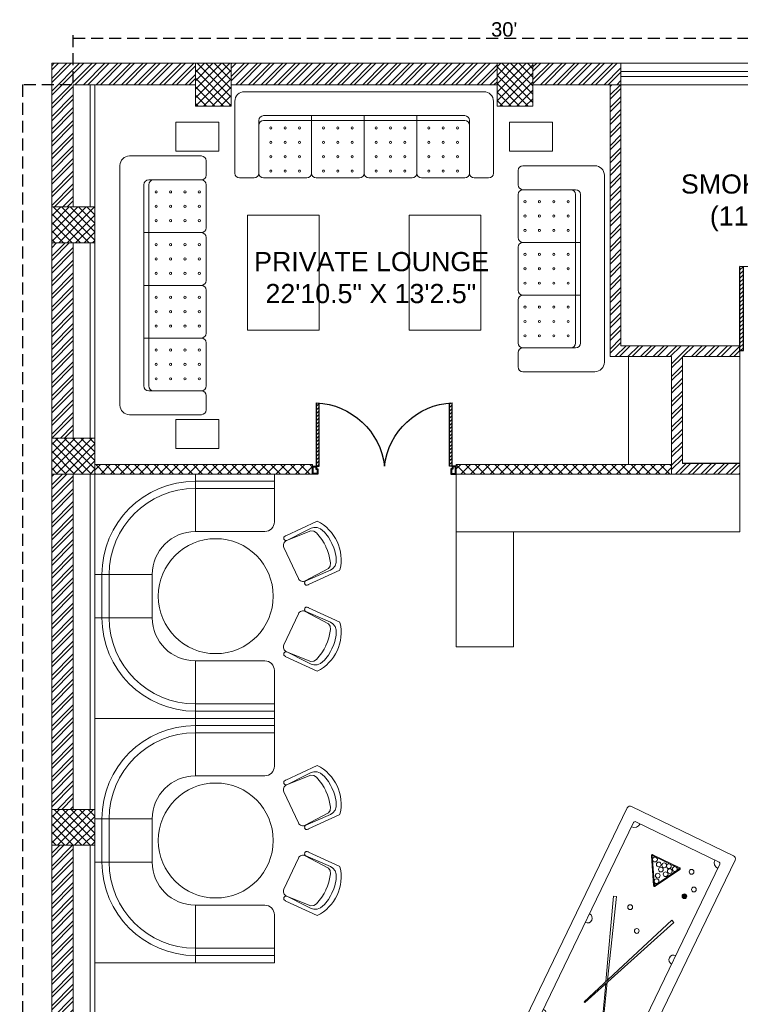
# Model space of a CAD drawing. Header units: inches. Extents: x 113025 to 158499, y 12149 to 30915.
# Tile 22 of 167: x 123396 to 123697, y 21210 to 21621. Entities that reach past the tile are written whole.
import ezdxf

# ---------------------------------------------------------------- set-up
doc = ezdxf.new("R2010")
doc.units = ezdxf.units.IN
doc.header["$MEASUREMENT"] = 0
doc.header["$PDMODE"] = 34
doc.linetypes.add('HIDDEN', pattern=[0.375, 0.25, -0.125])
doc.layers.add('PD_025_TEXT', color=61, linetype='Continuous')
doc.layers.add('PD_DIMENSION', color=101, linetype='Continuous')
for name, color, linetype, lineweight in [('PD_BRICK WALL_115', 134, 'Continuous', 30), ('PD_COLUMN', 2, 'Continuous', 60), ('PD_DOOR', 42, 'Continuous', 25), ('PD_ELEVATION_03', 80, 'Continuous', 25), ('PD_FURNITURE_LOOSE', 20, 'Continuous', 18), ('PD_HATCH', 45, 'Continuous', 9), ('PD_WINDOW', 140, 'Continuous', 25)]:
    doc.layers.add(name, color=color, linetype=linetype, lineweight=lineweight)
doc.styles.get("Standard").update_dxf_attribs({"font": 'arial.ttf', "height": 6})
doc.styles.add('style1', font='arial.ttf', dxfattribs={"height": 500})
doc.dimstyles.new('ISO-10', dxfattribs={"dimtxt": 6, "dimasz": 0.5, "dimexe": 1.25, "dimexo": 0.625, "dimtad": 1, "dimtoh": 1, "dimdec": 1, "dimlunit": 4, "dimtxsty": 'Standard', "dimblk": 'ARCHTICK', "dimcen": 2.5, "dimclrt": 3, "dimadec": 0, "dimazin": 0, "dimtfac": 1, "dimtdec": 1, "dimtmove": 1, "dimatfit": 3, "dimfxl": 1, "dimarcsym": 0})
pattern_1 = [(45, (144327.2833, 25769.4912), (-1.767766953, 1.767766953), []), (135, (144327.2833, 25769.4912), (-1.767766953, -1.767766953), [])]

# ---------------------------------------------------------------- blocks, each defined once
blk = doc.blocks.new('glassdoor65')
at = {"ltscale": 25}
h = blk.add_hatch(dxfattribs=at)
h.set_pattern_fill('ANSI31', color=251, scale=9.6, angle=180, style=0)
h.set_pattern_definition([(225, (-60563.519, -11827.7423), (0.848528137, -0.848528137), [])])
edge = h.paths.add_edge_path()
edge.add_arc((0, 0), 35.19, 87.6548, 90, ccw=False)
edge.add_line((1.44, 35.16), (1.44, 0))
edge.add_line((1.44, 0), (0, 0))
edge.add_line((0, 0), (0, 35.19))
at = {"color": 251, "ltscale": 25}
for p, q in [((0, 0), (0, 35.19)), ((1.44, 0), (1.44, 35.16)), ((0, 0), (1.44, 0))]:
    blk.add_line(p, q, dxfattribs=at)
blk.add_arc((-0.59, -1.42), 36.62, 2.2238, 89.0791, dxfattribs=at)
blk = doc.blocks.new('door')
h = blk.add_hatch()
h.set_pattern_fill('ANSI31', color=251, scale=10, style=0)
h.set_pattern_definition([(45, (10752.127, -6120.4824), (-0.883883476, 0.883883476), [])])
edge = h.paths.add_edge_path()
edge.add_arc((-14403.84, -18781.42), 31.42, 180, 182.3452)
edge.add_line((-14435.23, -18782.7), (-14403.84, -18782.7))
edge.add_line((-14403.84, -18782.7), (-14403.84, -18781.42))
edge.add_line((-14403.84, -18781.42), (-14435.26, -18781.42))
h = blk.add_hatch()
h.set_pattern_fill('ANSI31', color=251, scale=10, style=0)
h.set_pattern_definition([(45, (10752.127, -6123.4768), (-0.883883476, 0.883883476), [])])
edge = h.paths.add_edge_path()
edge.add_arc((-14403.84, -18848.7), 31.42, 177.6548, 180, ccw=False)
edge.add_line((-14435.23, -18847.41), (-14403.84, -18847.41))
edge.add_line((-14403.84, -18847.41), (-14403.84, -18848.7))
edge.add_line((-14403.84, -18848.7), (-14435.26, -18848.7))
at = {"color": 251}
for p, q in [((-14403.84, -18781.42), (-14435.26, -18781.42)), ((-14403.84, -18782.7), (-14435.23, -18782.7)), ((-14403.84, -18780.13), (-14403.84, -18782.7)), ((-14403.84, -18847.41), (-14435.23, -18847.41)), ((-14403.84, -18849.98), (-14403.84, -18847.41)), ((-14403.84, -18848.7), (-14435.26, -18848.7))]:
    blk.add_line(p, q, dxfattribs=at)
for points in [[(-14399.98, -18782.06), (-14399.98, -18779.49), (-14403.84, -18779.49), (-14403.84, -18781.42), (-14402.55, -18781.42), (-14402.55, -18782.06), (-14399.98, -18782.06)], [(-14399.98, -18848.05), (-14399.98, -18850.62), (-14403.84, -18850.62), (-14403.84, -18848.7), (-14402.55, -18848.7), (-14402.55, -18848.05), (-14399.98, -18848.05)]]:
    blk.add_lwpolyline(points, dxfattribs=at)
for points in [[(-14400.24, -18781.8), (-14400.24, -18779.74), (-14403.58, -18779.74), (-14403.58, -18781.16), (-14402.3, -18781.16), (-14402.3, -18781.8)], [(-14400.24, -18848.31), (-14400.24, -18850.37), (-14403.58, -18850.37), (-14403.58, -18848.95), (-14402.3, -18848.95), (-14402.3, -18848.31)]]:
    blk.add_lwpolyline(points, close=True, dxfattribs=at)
for centre, radius, start, end in [((-14399.51, -18779.61), 35.79, 182.8848, 263.0539), ((-14399.87, -18850.35), 35.42, 96.4258, 177.3294)]:
    blk.add_arc(centre, radius, start, end, dxfattribs=at)
blk = doc.blocks.new('A$C57124B3B')
at = {"color": 251}
for p, q in [((46, 504), (46, 109)), ((665, 109), (665, 506))]:
    blk.add_line(p, q, dxfattribs=at)
blk.add_lwpolyline([(353, 144), (310, 144), (260, 151), (165, 175), (136, 193), (116, 221), (100, 522, -0.429937), (157, 583), (553, 583, -0.429937), (610, 522), (594, 221), (575, 193), (545, 175), (450, 151), (401, 144), (357, 144)], format="xyb", dxfattribs=at)
for points in [[(100, 525), (95, 530), (90, 534), (86, 537), (82, 539), (78, 541), (75, 542), (71, 542), (68, 542), (66, 541), (63, 541), (61, 540), (59, 539), (57, 538), (55, 537), (54, 535), (52, 534), (51, 532), (50, 529), (49, 526), (48, 522), (47, 516), (46, 509), (46, 506)], [(100, 525), (92, 265), (90, 207), (95, 175), (111, 140), (143, 111), (197, 86), (269, 70), (318, 65), (357, 65)], [(610, 525), (619, 265), (621, 207), (615, 175), (599, 140), (568, 111), (513, 86), (441, 70), (392, 65), (354, 65)], [(610, 525), (615, 530), (620, 534), (624, 537), (629, 539), (632, 541), (636, 542), (639, 542), (642, 542), (645, 541), (647, 541), (650, 540), (652, 539), (653, 538), (655, 537), (657, 535), (658, 534), (659, 532), (660, 529), (662, 526), (663, 522), (664, 516), (664, 509), (665, 506)]]:
    blk.add_lwpolyline(points, dxfattribs=at)
blk.add_arc((355, 499), 498, 231.563, 308.437, dxfattribs=at)
blk = doc.blocks.new('FIXEDSEATING012')
at = {"color": 251}
for p, q in [((0, 0), (0, -102)), ((75, 0), (0, 0)), ((42, -24), (42, 0)), ((75, -3), (75, 0)), ((75, -3), (42, -3)), ((75, -20), (75, -3)), ((42, -6), (75, -6)), ((42, -24), (71, -24)), ((24, -42), (0, -42)), ((3, -42), (3, -60)), ((6, -42), (6, -60)), ((24, -42), (24, -60)), ((24, -60), (0, -60)), ((42, -78), (71, -78)), ((42, -78), (42, -102)), ((75, -102), (75, -82)), ((42, -96), (75, -96)), ((75, -102), (0, -102)), ((75, -99), (42, -99))]:
    blk.add_line(p, q, dxfattribs=at)
blk.add_circle((50.51, -51), 24, dxfattribs=at)
for centre, radius, start, end in [((42, -42), 39, 90, 180), ((42, -42), 36, 90, 180), ((71, -20), 4, 270, 0), ((42, -42), 18, 90, 180), ((42, -60), 39, 180, 270), ((42, -60), 36, 180, 270), ((42, -60), 18, 180, 270), ((71, -82), 4, 0, 90)]:
    blk.add_arc(centre, radius, start, end, dxfattribs=at)
at = {"color": 251, "extrusion": (0, 0, -1), "yscale": 0.03640297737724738, "zscale": -0.03640297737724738}
for p, xscale, rotation in [((-95.77, -16.47), 0.03640297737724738, 245), ((-95.77, -85.53), -0.03640297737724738, 295)]:
    blk.add_blockref('A$C57124B3B', p, dxfattribs=dict(at, xscale=xscale, rotation=rotation))
blk = doc.blocks.new('ghfhgfh')
at = {"color": 251}
for p, q in [((133107.64, 19586.52), (133207.64, 19586.52)), ((133103.64, 19552.52), (133103.64, 19582.52)), ((133211.64, 19582.52), (133211.64, 19552.52)), ((133211.64, 19582.52), (133211.64, 19552.52)), ((133113.64, 19552.52), (133113.64, 19574.52)), ((133199.64, 19576.52), (133115.64, 19576.52)), ((133115.64, 19574.52), (133199.64, 19574.52)), ((133135.64, 19576.52), (133135.64, 19552.52)), ((133157.64, 19576.52), (133157.64, 19552.52)), ((133179.64, 19576.52), (133179.64, 19552.52)), ((133201.64, 19574.52), (133201.64, 19552.52)), ((133111.64, 19550.52), (133105.64, 19550.52)), ((133133.64, 19550.52), (133115.64, 19550.52)), ((133155.64, 19550.52), (133137.64, 19550.52)), ((133159.64, 19550.52), (133177.64, 19550.52)), ((133181.64, 19550.52), (133199.64, 19550.52)), ((133203.64, 19550.52), (133209.64, 19550.52))]:
    blk.add_line(p, q, dxfattribs=at)
for centre in [(133118.64, 19571.38), (133124.64, 19571.38), (133130.64, 19571.38), (133140.64, 19571.38), (133146.64, 19571.38), (133152.64, 19571.38), (133162.64, 19571.38), (133168.64, 19571.38), (133174.64, 19571.38), (133184.64, 19571.38), (133190.64, 19571.38), (133196.64, 19571.38), (133118.64, 19565.38), (133124.64, 19565.38), (133130.64, 19565.38), (133140.64, 19565.38), (133146.64, 19565.38), (133152.64, 19565.38), (133162.64, 19565.38), (133168.64, 19565.38), (133174.64, 19565.38), (133184.64, 19565.38), (133190.64, 19565.38), (133196.64, 19565.38), (133118.64, 19559.38), (133124.64, 19559.38), (133130.64, 19559.38), (133140.64, 19559.38), (133146.64, 19559.38), (133152.64, 19559.38), (133162.64, 19559.38), (133168.64, 19559.38), (133174.64, 19559.38), (133184.64, 19559.38), (133190.64, 19559.38), (133196.64, 19559.38), (133118.64, 19553.38), (133124.64, 19553.38), (133130.64, 19553.38), (133140.64, 19553.38), (133146.64, 19553.38), (133152.64, 19553.38), (133162.64, 19553.38), (133168.64, 19553.38), (133174.64, 19553.38), (133184.64, 19553.38), (133190.64, 19553.38), (133196.64, 19553.38)]:
    blk.add_circle(centre, 0.442, dxfattribs=at)
for centre, radius, start, end in [((133107.64, 19582.52), 4, 90, 180), ((133207.64, 19582.52), 4, 0, 90), ((133115.64, 19574.52), 2, 90, 180), ((133115.64, 19572.52), 2, 90, 180), ((133199.64, 19574.52), 2, 0, 90), ((133199.64, 19572.52), 2, 0, 90), ((133105.64, 19552.52), 2, 180, 270), ((133111.64, 19552.52), 2, 270, 0), ((133115.64, 19552.52), 2, 180, 270), ((133133.64, 19552.52), 2, 270, 0), ((133137.64, 19552.52), 2, 180, 270), ((133155.64, 19552.52), 2, 270, 0), ((133159.64, 19552.52), 2, 180, 270), ((133177.64, 19552.52), 2, 270, 0), ((133181.64, 19552.52), 2, 180, 270), ((133199.64, 19552.52), 2, 270, 0), ((133203.64, 19552.52), 2, 180, 270), ((133209.64, 19552.52), 2, 270, 0)]:
    blk.add_arc(centre, radius, start, end, dxfattribs=at)
blk = doc.blocks.new('3SEATER445')
at = {"color": 251}
for p, q in [((-39.85, 4), (-39.85, 34)), ((-31.85, 36), (-37.85, 36)), ((-29.85, 12), (-29.85, 34)), ((-9.85, 36), (-27.85, 36)), ((-7.85, 10), (-7.85, 34)), ((-5.85, 36), (12.15, 36)), ((14.15, 10), (14.15, 34)), ((16.15, 36), (34.15, 36)), ((36.15, 34), (36.15, 12)), ((38.15, 36), (44.15, 36)), ((46.15, 34), (46.15, 4)), ((34.15, 12), (-27.85, 12)), ((-27.85, 10), (34.15, 10)), ((42.15, 0), (-35.85, 0))]:
    blk.add_line(p, q, dxfattribs=at)
for centre in [(-24.85, 33.14), (-18.85, 33.14), (-12.85, 33.14), (-2.85, 33.14), (3.15, 33.14), (9.15, 33.14), (19.15, 33.14), (25.15, 33.14), (31.15, 33.14), (-24.85, 27.14), (-18.85, 27.14), (-12.85, 27.14), (-2.85, 27.14), (3.15, 27.14), (9.15, 27.14), (19.15, 27.14), (25.15, 27.14), (31.15, 27.14), (-24.85, 21.14), (-18.85, 21.14), (-12.85, 21.14), (-2.85, 21.14), (3.15, 21.14), (9.15, 21.14), (19.15, 21.14), (25.15, 21.14), (31.15, 21.14), (-24.85, 15.14), (-18.85, 15.14), (-12.85, 15.14), (-2.85, 15.14), (3.15, 15.14), (9.15, 15.14), (19.15, 15.14), (25.15, 15.14), (31.15, 15.14)]:
    blk.add_circle(centre, 0.442, dxfattribs=at)
for centre, radius, start, end in [((-37.85, 34), 2, 90, 180), ((-31.85, 34), 2, 0, 90), ((-27.85, 34), 2, 90, 180), ((-9.85, 34), 2, 0, 90), ((-5.85, 34), 2, 90, 180), ((12.15, 34), 2, 0, 90), ((16.15, 34), 2, 90, 180), ((34.15, 34), 2, 360, 90), ((38.15, 34), 2, 90, 180), ((44.15, 34), 2, 360, 90), ((-27.85, 14), 2, 180, 270), ((34.15, 14), 2, 270, 0), ((-27.85, 12), 2, 180, 270), ((34.15, 12), 2, 270, 0), ((-35.85, 4), 4, 180, 270), ((42.15, 4), 4, 270, 360)]:
    blk.add_arc(centre, radius, start, end, dxfattribs=at)
blk = doc.blocks.new('DSGJHFGDHSDF DGH D')
at = {"layer": 'PD_FURNITURE_LOOSE', "color": 251}
for points in [[(-60.65, -12.78), (-78.65, -12.78), (-78.65, -24.78), (-60.65, -24.78)], [(60.65, -12.78), (78.65, -12.78), (78.65, -24.78), (60.65, -24.78)], [(-18.75, -99.56), (-48.75, -99.56), (-48.75, -51.56), (-18.75, -51.56)], [(18.75, -99.56), (48.75, -99.56), (48.75, -51.56), (18.75, -51.56)], [(-60.65, -148.9), (-78.65, -148.9), (-78.65, -136.9), (-60.65, -136.9)]]:
    blk.add_lwpolyline(points, close=True, dxfattribs=at)
blk.add_blockref('ghfhgfh', (-133157.64, -19586.52), dxfattribs=at)
at = {"layer": 'PD_FURNITURE_LOOSE', "color": 251, "rotation": 90}
blk.add_blockref('ghfhgfh', (19484.54, -133238.48), dxfattribs=at)
at = {"layer": 'PD_FURNITURE_LOOSE', "color": 251, "xscale": -1, "rotation": 90}
blk.add_blockref('3SEATER445', (100.35, -70.76), dxfattribs=at)
blk = doc.blocks.new('_ArchTick')
at = {"color": 0, "linetype": 'ByBlock', "const_width": 0.15}
blk.add_lwpolyline([(-0.5, -0.5), (0.5, 0.5)], dxfattribs=at)
blk = doc.blocks.new('*D707')
at = {"layer": 'Defpoints', "color": 0, "transparency": 16777216}
for p in [(-1107, -9), (-1128.13, -939), (-1107, -939)]:
    blk.add_point(p, dxfattribs=at)
at = {"layer": 'PD_DIMENSION', "color": 0, "linetype": 'HIDDEN', "lineweight": -2, "ltscale": 20, "transparency": 16777216}
for p, q in [((-1107.62, -9), (-1129.38, -9)), ((-1128.13, -9), (-1128.13, -939)), ((-1107.62, -939), (-1129.38, -939))]:
    blk.add_line(p, q, dxfattribs=at)
at = {"layer": 'PD_DIMENSION', "color": 0, "lineweight": -2, "transparency": 16777216, "xscale": 0.5, "yscale": 0.5, "zscale": 0.5}
for p, rotation in [((-1128.13, -9), 90), ((-1128.13, -939), 270)]:
    blk.add_blockref('_ArchTick', p, dxfattribs=dict(at, rotation=rotation))
at = {"layer": 'PD_DIMENSION', "color": 3, "lineweight": 5, "transparency": 16777216, "insert": (-1131.82, -474), "char_height": 6, "attachment_point": 5, "rotation": 90}
blk.add_mtext('77\'-6"', dxfattribs=at)
blk = doc.blocks.new('*D708')
at = {"layer": 'Defpoints', "color": 0, "transparency": 16777216}
for p in [(-747, 10.38), (-1107, -9), (-747, -9)]:
    blk.add_point(p, dxfattribs=at)
at = {"layer": 'PD_DIMENSION', "color": 0, "linetype": 'HIDDEN', "lineweight": -2, "ltscale": 20, "transparency": 16777216}
for p, q in [((-1107, -8.37), (-1107, 11.63)), ((-1107, 10.38), (-747, 10.38)), ((-747, -8.37), (-747, 11.63))]:
    blk.add_line(p, q, dxfattribs=at)
at = {"layer": 'PD_DIMENSION', "color": 0, "lineweight": -2, "transparency": 16777216, "xscale": 0.5, "yscale": 0.5, "zscale": 0.5, "rotation": 180}
blk.add_blockref('_ArchTick', (-1107, 10.38), dxfattribs=at)
at = {"layer": 'PD_DIMENSION', "color": 0, "lineweight": -2, "transparency": 16777216, "xscale": 0.5, "yscale": 0.5, "zscale": 0.5}
blk.add_blockref('_ArchTick', (-747, 10.38), dxfattribs=at)
at = {"layer": 'PD_DIMENSION', "color": 3, "lineweight": 5, "transparency": 16777216, "insert": (-927, 14.07), "char_height": 6, "attachment_point": 5}
blk.add_mtext("30'", dxfattribs=at)
blk = doc.blocks.new('SNOOKER T')
at = {"ltscale": 12}
h = blk.add_hatch(color=251, dxfattribs=at)
h.dxf.hatch_style = 1
h.paths.add_polyline_path([(-13082.48, -18423.94, 1), (-13080.63, -18423.94, 1)])
at = {"color": 251, "linetype": 'ByBlock'}
for p, q in [((-13134.22, -18407.15), (-13134.33, -18407.43)), ((-13135.8, -18415.28), (-13135.69, -18415.56))]:
    blk.add_line(p, q, dxfattribs=at)
at = {"color": 251}
for points in [[(-13150.47, -18435.5), (-13060.45, -18435.5, 0.414214), (-13059.21, -18434.26), (-13059.21, -18390.48, 0.414214), (-13060.45, -18389.25), (-13150.47, -18389.25, 0.414214), (-13151.7, -18390.48), (-13151.7, -18434.26, 0.414214)], [(-13146.46, -18430.87), (-13064.46, -18430.87, 0.414214), (-13063.84, -18430.26), (-13063.84, -18394.49, 0.414214), (-13064.46, -18393.88), (-13146.46, -18393.88, 0.414214), (-13147.08, -18394.49), (-13147.08, -18430.26, 0.414214)]]:
    blk.add_lwpolyline(points, format="xyb", close=True, dxfattribs=at)
at = {"color": 251, "linetype": 'ByBlock'}
for points in [[(-13123.66, -18411.26), (-13093.03, -18400.28), (-13093.42, -18399.23), (-13124.42, -18410.96)], [(-13125.12, -18411.22), (-13136.67, -18415.6), (-13136.56, -18415.88), (-13124.39, -18411.52)]]:
    blk.add_lwpolyline(points, dxfattribs=at)
blk.add_lwpolyline([(-13092, -18423.61), (-13135.08, -18406.8), (-13135.19, -18407.09), (-13092.41, -18424.65)], close=True, dxfattribs=at)
for points in [[(-13073.06, -18417.87, 0.577193), (-13072.42, -18417.49), (-13072.42, -18406.04, 0.577193), (-13073.06, -18405.66), (-13082.99, -18411.39, 0.577665), (-13082.99, -18412.14)], [(-13072.89, -18417.57, 0.577193), (-13072.76, -18417.49), (-13072.76, -18406.04, 0.577193), (-13072.89, -18405.96), (-13082.82, -18411.69, 0.577665), (-13082.82, -18411.84)]]:
    blk.add_lwpolyline(points, format="xyb", close=True, dxfattribs=at)
for centre in [(-13094.46, -18406.9), (-13073.72, -18407.51), (-13081.02, -18411.74), (-13078.87, -18411.2), (-13076.23, -18411.27), (-13074.8, -18409.66), (-13074.2, -18411.74), (-13101.63, -18413.18), (-13077.07, -18413.71), (-13075.28, -18414.61), (-13073.72, -18413.51), (-13073.72, -18416.03), (-13071.87, -18422.33), (-13081.55, -18423.94), (-13077.61, -18426.09)]:
    blk.add_circle(centre, 0.925, dxfattribs=at)
at = {"color": 251}
for centre, radius, start, end in [((-13147.08, -18393.88), 2.47, 270, 0), ((-13105.46, -18393.88), 1.85, 180, 0), ((-13063.84, -18393.88), 2.47, 180, 270), ((-13147.08, -18430.87), 2.47, 0, 90), ((-13105.46, -18430.87), 1.85, 0, 180), ((-13063.84, -18430.87), 2.47, 90, 180)]:
    blk.add_arc(centre, radius, start, end, dxfattribs=at)
blk = doc.blocks.new('FIRST FLOOR PLAN 0')
at = {"layer": 'PD_HATCH', "lineweight": 5}
h = blk.add_hatch(dxfattribs=at)
h.set_pattern_fill('ANSI32', color=251, scale=10)
h.set_pattern_definition([(45, (-1110.15, -834.2493), (-2.65165, 2.65165), []), (45, (-1108.3824, -834.2493), (-2.65165, 2.65165), [])])
h.paths.add_polyline_path([(-1107, -791.5), (-1116, -791.5), (-1116, -873), (-1107, -873)])
h.paths.add_polyline_path([(-745.5, -939), (-915, -939), (-915, -948), (-745.5, -948)])
h.paths.add_polyline_path([(-561, -939), (-730.5, -939), (-730.5, -948), (-561, -948)])
h.paths.add_polyline_path([(-1107, -75), (-1116, -75), (-1116, -156.5), (-1107, -156.5)])
h.paths.add_polyline_path([(-1107, -171.5), (-1116, -171.5), (-1116, -311.5), (-1107, -311.5)])
h.paths.add_polyline_path([(-1107, -326.5), (-1116, -326.5), (-1116, -466.5), (-1107, -466.5)])
h.paths.add_polyline_path([(-1107, -481.5), (-1116, -481.5), (-1116, -621.5), (-1107, -621.5)])
h.paths.add_polyline_path([(-1107, -636.5), (-1116, -636.5), (-1116, -776.5), (-1107, -776.5)])
h.paths.add_polyline_path([(-15, 0), (-181.5, 0), (-181.5, -9), (-15, -9)])
h.paths.add_polyline_path([(-196.5, 0), (-361.5, 0), (-361.5, -9), (-196.5, -9)])
h.paths.add_polyline_path([(-376.5, 0), (-546, 0), (-546, -9), (-376.5, -9)])
h.paths.add_polyline_path([(-561, 0), (-730.5, 0), (-730.5, -9), (-561, -9)])
h.paths.add_polyline_path([(-930, 0), (-1041, 0), (-1041, -9), (-930, -9)])
h.paths.add_polyline_path([(-1056, 0), (-1116, 0), (-1116, -60), (-1107, -60), (-1107, -9), (-1056, -9)])
h.paths.add_polyline_path([(-1107, -888), (-1116, -888), (-1116, -948), (-1056, -948), (-1056, -939), (-1107, -939)])
h.paths.add_polyline_path([(-930, -939), (-1041, -939), (-1041, -948), (-930, -948)])
h.paths.add_polyline_path([(-521.25, -939), (-546, -939), (-546, -948), (-521.25, -948)])
h.paths.add_polyline_path([(-376.5, -939), (-401.25, -939), (-401.25, -948), (-376.5, -948)])
h.paths.add_polyline_path([(-339, -939), (-361.5, -939), (-361.5, -948), (-339, -948)])
h.paths.add_polyline_path([(-196.5, -939), (-219, -939), (-219, -948), (-196.5, -948)])
h.paths.add_polyline_path([(-159, -939), (-181.5, -939), (-181.5, -948), (-159, -948)])
h.paths.add_polyline_path([(-15, -939), (-39, -939), (-39, -948), (-15, -948)])
h.paths.add_polyline_path([(0, -930), (-9, -930)])
h.paths.add_polyline_path([(0, -791.5), (-9, -791.5), (-9, -930), (0, -930)])
h.paths.add_polyline_path([(0, -636.5), (-9, -636.5), (-9, -776.5), (0, -776.5)])
h.paths.add_polyline_path([(0, -326.5), (-9, -326.5), (-9, -621.5), (0, -621.5)])
h.paths.add_polyline_path([(0, -18), (-9, -18), (-9, -156.5), (0, -156.5)])
h.paths.add_polyline_path([(-18, -159.5), (-123, -159.5), (-123, -168.5), (-18, -168.5)])
h.paths.add_polyline_path([(-123, -171.5), (-132, -171.5), (-132, -249.5), (-123, -249.5)])
h.paths.add_polyline_path([(-132, -159.5), (-204, -159.5), (-204, -168.5), (-132, -168.5)])
h.paths.add_polyline_path([(-204, -171.5), (-213, -171.5), (-213, -249.5), (-204, -249.5)])
h.paths.add_polyline_path([(-213, -159.5), (-294, -159.5), (-294, -261.5), (-267, -261.5), (-267, -252.5), (-285, -252.5), (-285, -168.5), (-213, -168.5)])
h.paths.add_polyline_path([(-213, -252.5), (-231, -252.5), (-231, -261.5), (-213, -261.5)], flags=17)
h.paths.add_polyline_path([(-186, -252.5), (-204, -252.5), (-204, -261.5), (-186, -261.5)])
h.paths.add_polyline_path([(-132, -252.5), (-150, -252.5), (-150, -261.5), (-132, -261.5)])
h.paths.add_polyline_path([(-123, -261.5), (-132, -261.5), (-132, -324.5), (-123, -324.5)])
h.paths.add_polyline_path([(0, -310.5), (-9, -310.5), (-9, -311.5), (0, -311.5)])
h.paths.add_polyline_path([(0, -171.5), (-9, -171.5), (-9, -190.5), (0, -190.5)])
h.paths.add_polyline_path([(-878.25, -9), (-878.25, 0), (-915, 0), (-915, -9)])
h.paths.add_polyline_path([(-782.25, 0), (-782.25, -9), (-745.5, -9), (-745.5, 0)])
h = blk.add_hatch(dxfattribs=at)
h.set_pattern_fill('ANSI37', color=251, scale=20)
h.set_pattern_definition(pattern_1)
h.paths.add_polyline_path([(-1041, 0), (-1056, 0), (-1056, -18), (-1041, -18)])
h = blk.add_hatch(dxfattribs=at)
h.set_pattern_fill('ANSI37', color=251, scale=20)
h.set_pattern_definition(pattern_1)
h.paths.add_polyline_path([(-915, 0), (-930, 0), (-930, -18), (-915, -18)])
h = blk.add_hatch(dxfattribs=at)
h.set_pattern_fill('ANSI32', color=251, scale=10)
h.set_pattern_definition([(45, (-852.571, -138.0127), (-2.65165, 2.65165), []), (45, (-850.8034, -138.0127), (-2.65165, 2.65165), [])])
h.paths.add_polyline_path([(-852.55, -122.5), (-857.05, -122.5), (-857.05, -171.58), (-828.55, -171.58), (-828.55, -167.08), (-852.55, -167.08)])
h.paths.add_polyline_path([(-828.55, -122.5), (-828.55, -118), (-878.25, -118), (-878.25, -9), (-882.75, -9), (-882.75, -122.5)])
h = blk.add_hatch(dxfattribs=at)
h.set_pattern_fill('ANSI37', color=251, scale=20)
h.set_pattern_definition(pattern_1)
h.paths.add_polyline_path([(-1116, -60), (-1116, -75), (-1098, -75), (-1098, -60)])
h = blk.add_hatch(dxfattribs=at)
h.set_pattern_fill('ANSI37', color=251, scale=20)
h.set_pattern_definition(pattern_1)
h.paths.add_polyline_path([(-1116, -171.5), (-1116, -156.5), (-1098, -156.5), (-1098, -171.5)])
h = blk.add_hatch(dxfattribs=at)
h.set_pattern_fill('ANSI37', color=251, scale=23)
h.set_pattern_definition([(45, (-131783.9912, -18352.4268), (-2.032931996, 2.032931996), []), (135, (-131783.9912, -18352.4268), (-2.032931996, -2.032931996), [])])
h.paths.add_polyline_path([(-1007.01, -167.5), (-1098, -167.5), (-1098, -171.5), (-1007.01, -171.5)])
h.paths.add_polyline_path([(-857.05, -171.5), (-857.05, -167.5), (-947.07, -167.5), (-947.07, -171.5)])
h = blk.add_hatch(dxfattribs=at)
h.set_pattern_fill('ANSI37', color=251, scale=20)
h.set_pattern_definition(pattern_1)
h.paths.add_polyline_path([(-1116, -311.5), (-1116, -326.5), (-1098, -326.5), (-1098, -311.5)])
at = {"layer": 'PD_BRICK WALL_115', "color": 251, "lineweight": 5}
for p, q in [((-878.25, 0), (-1116, 0)), ((-1116, 0), (-1116, -156.5)), ((-878.25, -9), (-878.25, 0)), ((-1056, -9), (-1107, -9)), ((-1107, -9), (-1107, -60)), ((-930, -9), (-1041, -9)), ((-878.25, -9), (-915, -9)), ((-882.75, -122.5), (-882.75, -9)), ((-878.25, -118), (-878.25, -9)), ((-1107, -75), (-1107, -156.5)), ((-878.25, -118), (-828.55, -118)), ((-828.55, -118), (-828.55, -122.5)), ((-857.05, -122.5), (-882.75, -122.5)), ((-857.05, -122.5), (-857.05, -171.58)), ((-852.55, -122.5), (-852.55, -167.08)), ((-852.55, -122.5), (-828.55, -122.5)), ((-828.55, -167.08), (-852.55, -167.08)), ((-828.55, -167.08), (-828.55, -171.58)), ((-1116, -311.5), (-1116, -171.5)), ((-1107, -171.5), (-1107, -311.5)), ((-828.55, -171.58), (-857.05, -171.58)), ((-1116, -326.5), (-1116, -466.5)), ((-1107, -326.5), (-1107, -466.5))]:
    blk.add_line(p, q, dxfattribs=at)
at = {"layer": 'PD_COLUMN', "color": 251, "lineweight": 5}
for points in [[(-1041, -18), (-1056, -18), (-1056, 0), (-1041, 0)], [(-915, -18), (-930, -18), (-930, 0), (-915, 0)], [(-1098, -60), (-1098, -75), (-1116, -75), (-1116, -60)], [(-1116, -171.5), (-1116, -156.5), (-1098, -156.5), (-1098, -171.5)], [(-1116, -311.5), (-1116, -326.5), (-1098, -326.5), (-1098, -311.5)]]:
    blk.add_lwpolyline(points, close=True, dxfattribs=at)
at = {"layer": 'PD_ELEVATION_03', "color": 251, "lineweight": 5}
for points in [[(-1100, -9), (-1100, -60), (-1098, -60), (-1098, -9)], [(-1100, -74.93), (-1100, -156.5), (-1098, -156.5), (-1098, -74.93)], [(-1098, -167.5), (-1007.02, -167.5), (-1007.02, -171.5), (-1098, -171.5)], [(-947.08, -171.5), (-857.05, -171.5), (-857.05, -167.5), (-947.08, -167.5)], [(-1100, -171.5), (-1100, -311.5), (-1098, -311.5), (-1098, -171.5)], [(-1100, -466.5), (-1100, -326.5), (-1098, -326.5), (-1098, -466.5)]]:
    blk.add_lwpolyline(points, close=True, dxfattribs=at)
at = {"layer": 'PD_FURNITURE_LOOSE', "color": 251, "lineweight": 5}
for p, q in [((-947.08, -171.5), (-947.08, -195.58)), ((-828.55, -171.58), (-828.55, -195.58)), ((-828.55, -195.58), (-947.08, -195.58)), ((-1098, -229), (-1098, -211))]:
    blk.add_line(p, q, dxfattribs=at)
for points in [[(-857.05, -122.5), (-875.05, -122.5), (-875.05, -167.5), (-857.05, -167.5)], [(-828.55, -122.5), (-852.55, -122.5), (-852.55, -167), (-828.55, -167)], [(-923.08, -195.58), (-923.08, -243.58), (-947.08, -243.58), (-947.08, -195.58)]]:
    blk.add_lwpolyline(points, close=True, dxfattribs=at)
at = {"layer": 'PD_WINDOW', "color": 251, "lineweight": 5}
for p, q in [((-782.25, 0), (-878.25, 0)), ((-878.25, -3.5), (-782.25, -3.5)), ((-878.25, -5.5), (-782.25, -5.5)), ((-782.25, -9), (-878.25, -9))]:
    blk.add_line(p, q, dxfattribs=at)
at = {"layer": 'PD_DOOR', "color": 251, "ltscale": 25}
blk.add_blockref('glassdoor65', (-828.55, -120), dxfattribs=at)
at = {"layer": 'PD_DOOR', "color": 251, "ltscale": 25, "xscale": -0.842675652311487, "yscale": 0.842675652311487, "zscale": 0.842675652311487, "rotation": 89.99999999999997}
blk.add_blockref('door', (-16832.04, -12306.01), dxfattribs=at)
at = {"layer": 'PD_FURNITURE_LOOSE', "color": 251}
for name, p in [('DSGJHFGDHSDF DGH D', (-985.5, -11.9)), ('FIXEDSEATING012', (-1098, -171.5)), ('FIXEDSEATING012', (-1098, -273.5))]:
    blk.add_blockref(name, p, dxfattribs=at)
at = {"layer": 'PD_FURNITURE_LOOSE', "color": 251, "xscale": 1.081209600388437, "yscale": 1.081209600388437, "zscale": 1.081209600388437, "rotation": 64.22561701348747}
blk.add_blockref('SNOOKER T', (-12639.9, 21050.85), dxfattribs=at)
at = {"layer": 'PD_025_TEXT', "color": 251, "char_height": 8, "width": 162.9076, "attachment_point": 1, "style": 'style1'}
for s, insert in [('\\pi36.802;SMOKING ROOM\\P\\pi48.873;(11\'-1" x 9\'1")', (-889.98, -46.43)), ('\\pi33.124;PRIVATE LOUNGE\\P\\pi37.871;22\'10.5" X 13\'2.5"', (-1064.57, -78.83))]:
    blk.add_mtext(s, dxfattribs=dict(at, insert=insert))
at = {"layer": 'PD_DIMENSION', "color": 251, "lineweight": 5, "ltscale": 20}
dim = blk.add_linear_dim(base=(-747, 10.38), p1=(-1107, -9), p2=(-747, -9), dimstyle='ISO-10', override={"dimfxl": 25.4, "dimfxlon": 1, "dimarcsym": 1}, dxfattribs=at)
dim.commit()
dim.dimension.update_dxf_attribs({"geometry": '*D708', "text_midpoint": (-927, 14.07)})
dim = blk.add_linear_dim(base=(-1128.13, -939), p1=(-1107, -9), p2=(-1107, -939), angle=90, dimstyle='ISO-10', override={"dimfxl": 25.4, "dimfxlon": 1, "dimarcsym": 1}, dxfattribs=at)
dim.commit()
dim.dimension.update_dxf_attribs({"geometry": '*D707', "text_midpoint": (-1131.82, -474)})

msp = doc.modelspace()

# ---------------------------------------------------------------- block references
at = {"color": 251}
msp.add_blockref('FIRST FLOOR PLAN 0', (124524.88, 21602.6), dxfattribs=at)

doc.saveas('drawing.dxf')
